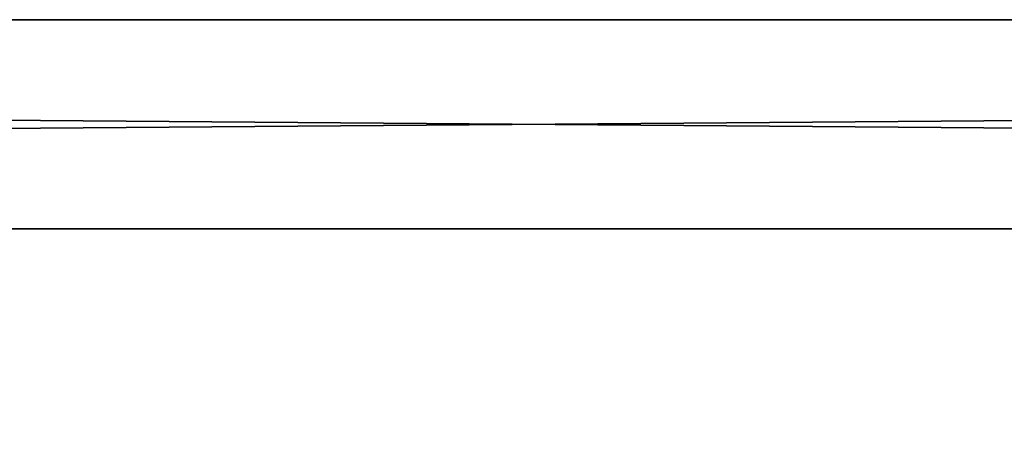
# Model space of a CAD drawing. Extents: x -250 to 250, y -832 to 754.
# Tile 202 of 256: x -8 to 7, y -634 to -627. Entities that reach past the tile are written whole.
import ezdxf

# ---------------------------------------------------------------- set-up
doc = ezdxf.new("R2010")
doc.units = 0
doc.header["$LTSCALE"] = 33.374815
doc.layers.add('193', color=7, linetype='CONTINUOUS')

msp = doc.modelspace()

# ---------------------------------------------------------------- linework, layer by layer
at = {"layer": '193', "color": 7, "linetype": 'CONTINUOUS'}
for points in [[(210, -630.222, 7.778), (210, -627), (-210, -630.222, 7.778), (210, -630.222, 7.778)], [(210, -627), (210, -630.222, -7.778), (-210, -627), (210, -627)], [(210, -627), (-210, -627), (-210, -630.222, 7.778), (210, -627)], [(210, -630.222, -7.778), (-210, -630.222, -7.778), (-210, -627), (210, -630.222, -7.778)], [(210, -630.222, -7.778), (210, -638, -11), (-210, -630.222, -7.778), (210, -630.222, -7.778)], [(210, -638, -11), (-210, -638, -11), (-210, -630.222, -7.778), (210, -638, -11)], [(210, -638, 11), (210, -630.222, 7.778), (-210, -638, 11), (210, -638, 11)], [(210, -630.222, 7.778), (-210, -630.222, 7.778), (-210, -638, 11), (210, -630.222, 7.778)]]:
    msp.add_3dface(points, dxfattribs=at)

doc.saveas('drawing.dxf')
